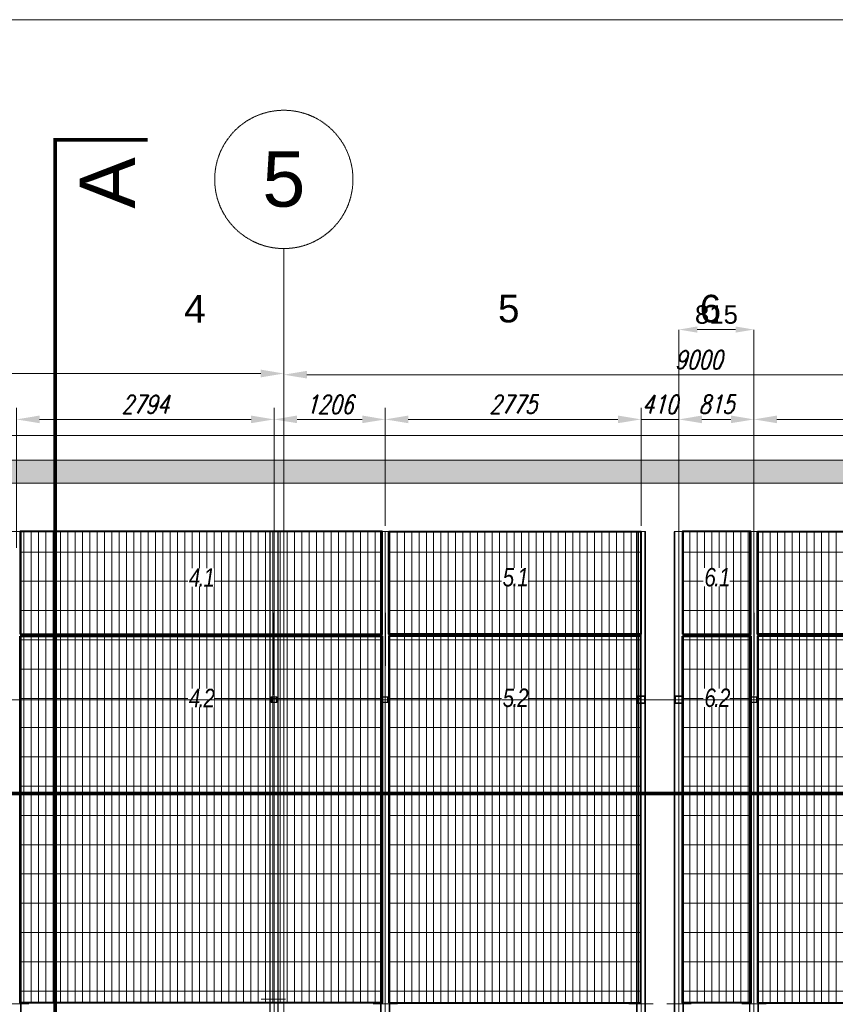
# Model space of a CAD drawing. Header units: millimetres. Extents: x -176817 to 571382, y -58489 to 156123.
# Tile 36 of 256: x -49611 to -40763, y 12028 to 22711. Entities that reach past the tile are written whole.
import ezdxf

# ---------------------------------------------------------------- set-up
doc = ezdxf.new("R2010")
doc.units = ezdxf.units.MM
doc.header["$LTSCALE"] = 0.2
doc.linetypes.add('DASHDOT', pattern=[25.4, 12.7, -6.35, 0, -6.35])
doc.linetypes.add('HIDDEN', pattern=[9.525, 6.35, -3.175])
doc.layers.get('0').update_dxf_attribs({"lineweight": 13})
doc.layers.get('Defpoints').update_dxf_attribs({"lineweight": 13})
doc.layers.add('-AAA L-Opis', color=3, linetype='Continuous')
for name, color, linetype, lineweight in [('-AAA Podkład', 252, 'Continuous', 13), ('-AAA Siatka', 20, 'Continuous', 40), ('-AAA Siatka kresk 1', 132, 'Continuous', 18), ('-AAA Widok', 2, 'Continuous', 30), ('-AAA Wymiar', 1, 'Continuous', 18), ('Prz', 5, 'Continuous', 13)]:
    doc.layers.add(name, color=color, linetype=linetype, lineweight=lineweight)
doc.styles.add('Pozycja 2', font='ariali.ttf', dxfattribs={"width": 0.8})
doc.styles.get("Standard").update_dxf_attribs({"font": 'arial.ttf'})
doc.styles.add('WYMIARY', font='ROMANS.shx', dxfattribs={"width": 0.75, "oblique": 15})
doc.dimstyles.new('1 do 100', dxfattribs={"dimscale": 100, "dimtxt": 2, "dimasz": 2.5, "dimexe": 1.25, "dimexo": 0.625, "dimtad": 1, "dimdec": 0, "dimtxsty": 'WYMIARY', "dimcen": 2.5, "dimclrd": 256, "dimclre": 256, "dimclrt": 2, "dimadec": 0, "dimazin": 0, "dimtfac": 1, "dimtdec": 0, "dimtmove": 0, "dimatfit": 3, "dimfxl": 1.25, "dimlwd": -1, "dimlwe": -1, "dimarcsym": 0})
doc.dimstyles.new('STANDARD-100', dxfattribs={"dimscale": 100, "dimtxt": 2, "dimasz": 2, "dimexe": 0, "dimexo": 0, "dimgap": 0.6, "dimtad": 1, "dimdec": 0, "dimzin": 12, "dimdsep": 46, "dimtxsty": 'Standard', "dimcen": 1, "dimclrd": 256, "dimclre": 256, "dimclrt": 2, "dimadec": 0, "dimazin": 0, "dimtfac": 1, "dimtdec": 0, "dimtmove": 0, "dimatfit": 3, "dimfxl": 0, "dimtolj": 1, "dimtzin": 0, "dimarcsym": 0})
pattern_1 = [(90, (54415.666, -64344.87), (-79.375, 5e-15), []), (180, (54415.67, -64344.87), (-4e-14, -317.5), [])]

# ---------------------------------------------------------------- blocks, each defined once
blk = doc.blocks.new('*D7')
at = {"layer": '-AAA Wymiar', "transparency": 16777216}
for p, q in [((-55746, 18664), (-55746, 18997)), ((-46746, 18664), (-46746, 18997)), ((-55496, 18872), (-46996, 18872))]:
    blk.add_line(p, q, dxfattribs=at)
for points in [[(-55496, 18914), (-55496, 18830), (-55746, 18872)], [(-46996, 18914), (-46996, 18830), (-46746, 18872)]]:
    blk.add_solid(points, dxfattribs=at)
at = {"layer": 'Defpoints', "color": 0, "transparency": 16777216}
for p in [(-46746, 18872), (-55746, 18601), (-46746, 18601)]:
    blk.add_point(p, dxfattribs=at)
at = {"layer": '-AAA Wymiar', "color": 2, "transparency": 16777216, "insert": (-51246, 19035), "char_height": 200, "attachment_point": 5, "style": 'WYMIARY'}
blk.add_mtext('9000', dxfattribs=at)
blk = doc.blocks.new('*D8')
at = {"layer": '-AAA Wymiar', "transparency": 16777216}
for p, q in [((-46746, -45734), (-46746, 18984)), ((-37746, 18883), (-37746, 18984)), ((-46496, 18859), (-37996, 18859))]:
    blk.add_line(p, q, dxfattribs=at)
for points in [[(-46496, 18901), (-46496, 18818), (-46746, 18859)], [(-37996, 18901), (-37996, 18818), (-37746, 18859)]]:
    blk.add_solid(points, dxfattribs=at)
at = {"layer": 'Defpoints', "color": 0, "transparency": 16777216}
for p in [(-37746, 18859), (-37746, 18821), (-46746, -45796)]:
    blk.add_point(p, dxfattribs=at)
at = {"layer": '-AAA Wymiar', "color": 2, "transparency": 16777216, "insert": (-42246, 19022), "char_height": 200, "attachment_point": 5, "style": 'WYMIARY'}
blk.add_mtext('9000', dxfattribs=at)
blk = doc.blocks.new('*D17')
at = {"layer": '-AAA Wymiar', "transparency": 16777216}
for p, q in [((-41646, 17221), (-41646, 18499)), ((-38852, 17221), (-38852, 18499)), ((-39102, 18374), (-41396, 18374))]:
    blk.add_line(p, q, dxfattribs=at)
for points in [[(-41396, 18416), (-41396, 18333), (-41646, 18374)], [(-39102, 18416), (-39102, 18333), (-38852, 18374)]]:
    blk.add_solid(points, dxfattribs=at)
at = {"layer": 'Defpoints', "color": 0, "transparency": 16777216}
for p in [(-41646, 18374), (-41646, 17158, 0), (-38852, 17158)]:
    blk.add_point(p, dxfattribs=at)
at = {"layer": '-AAA Wymiar', "color": 2, "transparency": 16777216, "insert": (-40249, 18537), "char_height": 200, "attachment_point": 5, "style": 'WYMIARY'}
blk.add_mtext('2794', dxfattribs=at)
blk = doc.blocks.new('*D18')
at = {"layer": '-AAA Wymiar', "transparency": 16777216}
for p, q in [((-42461, 17221), (-42461, 18499)), ((-41646, 17221), (-41646, 18499)), ((-41896, 18374), (-42211, 18374))]:
    blk.add_line(p, q, dxfattribs=at)
for points in [[(-42211, 18416), (-42211, 18333), (-42461, 18374)], [(-41896, 18416), (-41896, 18333), (-41646, 18374)]]:
    blk.add_solid(points, dxfattribs=at)
at = {"layer": 'Defpoints', "color": 0, "transparency": 16777216}
for p in [(-42461, 18374), (-42461, 17158), (-41646, 17158, 0)]:
    blk.add_point(p, dxfattribs=at)
at = {"layer": '-AAA Wymiar', "color": 2, "transparency": 16777216, "insert": (-42053, 18537), "char_height": 200, "attachment_point": 5, "style": 'WYMIARY'}
blk.add_mtext('815', dxfattribs=at)
blk = doc.blocks.new('*D19')
at = {"layer": '-AAA Wymiar', "transparency": 16777216}
for p, q in [((-42871, 17221), (-42871, 18499)), ((-42461, 17221), (-42461, 18499)), ((-43121, 18374), (-43371, 18374)), ((-42461, 18374), (-42871, 18374)), ((-42211, 18374), (-41961, 18374))]:
    blk.add_line(p, q, dxfattribs=at)
for points in [[(-43121, 18416), (-43121, 18333), (-42871, 18374)], [(-42211, 18416), (-42211, 18333), (-42461, 18374)]]:
    blk.add_solid(points, dxfattribs=at)
at = {"layer": 'Defpoints', "color": 0, "transparency": 16777216}
for p in [(-42871, 18374), (-42871, 17158), (-42461, 17158)]:
    blk.add_point(p, dxfattribs=at)
at = {"layer": '-AAA Wymiar', "color": 2, "transparency": 16777216, "insert": (-42666, 18537), "char_height": 200, "attachment_point": 5, "style": 'WYMIARY'}
blk.add_mtext('410', dxfattribs=at)
blk = doc.blocks.new('*D20')
at = {"layer": '-AAA Wymiar', "transparency": 16777216}
for p, q in [((-45646, 17221), (-45646, 18499)), ((-42871, 17221), (-42871, 18499)), ((-43121, 18374), (-45396, 18374))]:
    blk.add_line(p, q, dxfattribs=at)
for points in [[(-45396, 18416), (-45396, 18333), (-45646, 18374)], [(-43121, 18416), (-43121, 18333), (-42871, 18374)]]:
    blk.add_solid(points, dxfattribs=at)
at = {"layer": 'Defpoints', "color": 0, "transparency": 16777216}
for p in [(-45646, 18374), (-45646, 17158), (-42871, 17158)]:
    blk.add_point(p, dxfattribs=at)
at = {"layer": '-AAA Wymiar', "color": 2, "transparency": 16777216, "insert": (-44258, 18537), "char_height": 200, "attachment_point": 5, "style": 'WYMIARY'}
blk.add_mtext('2775', dxfattribs=at)
blk = doc.blocks.new('*D21')
at = {"layer": '-AAA Wymiar', "transparency": 16777216}
for p, q in [((-46852, 17081), (-46852, 18499)), ((-45646, 17221), (-45646, 18499)), ((-45896, 18374), (-46602, 18374))]:
    blk.add_line(p, q, dxfattribs=at)
for points in [[(-46602, 18416), (-46602, 18333), (-46852, 18374)], [(-45896, 18416), (-45896, 18333), (-45646, 18374)]]:
    blk.add_solid(points, dxfattribs=at)
at = {"layer": 'Defpoints', "color": 0, "transparency": 16777216}
for p in [(-46852, 18374), (-45646, 17158), (-46852, 17018, 0)]:
    blk.add_point(p, dxfattribs=at)
at = {"layer": '-AAA Wymiar', "color": 2, "transparency": 16777216, "insert": (-46249, 18537), "char_height": 200, "attachment_point": 5, "style": 'WYMIARY'}
blk.add_mtext('1206', dxfattribs=at)
blk = doc.blocks.new('*D6')
at = {"layer": '-AAA Wymiar', "transparency": 16777216}
for p, q in [((-49646, 16981), (-49646, 18499)), ((-46852, 17081), (-46852, 18499)), ((-47102, 18374), (-49396, 18374))]:
    blk.add_line(p, q, dxfattribs=at)
for points in [[(-49396, 18416), (-49396, 18333), (-49646, 18374)], [(-47102, 18416), (-47102, 18333), (-46852, 18374)]]:
    blk.add_solid(points, dxfattribs=at)
at = {"layer": 'Defpoints', "color": 0, "transparency": 16777216}
for p in [(-49646, 18374), (-46852, 17018, 0), (-49646, 16918, 0)]:
    blk.add_point(p, dxfattribs=at)
at = {"layer": '-AAA Wymiar', "color": 2, "transparency": 16777216, "insert": (-48249, 18537), "char_height": 200, "attachment_point": 5, "style": 'WYMIARY'}
blk.add_mtext('2794', dxfattribs=at)
blk = doc.blocks.new('nowy podział')
at = {"layer": '-AAA Siatka kresk 1'}
h = blk.add_hatch(dxfattribs=at)
h.set_pattern_fill('GRATE', color=256, scale=100, angle=90, style=0)
h.set_pattern_definition(pattern_1)
h.paths.add_polyline_path([(4809, 0), (4809, -1115), (8735, -1115), (8735, 0)])
h = blk.add_hatch(dxfattribs=at)
h.set_pattern_fill('GRATE', color=256, scale=100, angle=90, style=0)
h.set_pattern_definition(pattern_1)
h.paths.add_polyline_path([(8809, 0), (8809, -1115), (11543, -1115), (11543, 0)])
h = blk.add_hatch(dxfattribs=at)
h.set_pattern_fill('GRATE', color=256, scale=100, angle=90, style=0)
h.set_pattern_definition(pattern_1)
h.paths.add_polyline_path([(16735, -1115), (16735, 0), (12809, 0), (12809, -1115)])
h = blk.add_hatch(dxfattribs=at)
h.set_pattern_fill('GRATE', color=256, scale=100, angle=90, style=0)
h.set_pattern_definition(pattern_1)
h.paths.add_polyline_path([(12735, 0), (11994, 0), (11994, -1115), (12735, -1115)])
h = blk.add_hatch(dxfattribs=at)
h.set_pattern_fill('GRATE', color=256, scale=100, angle=90, style=0)
h.set_pattern_definition(pattern_1)
h.paths.add_polyline_path([(4809, -1135), (4809, -5115), (8735, -5115), (8735, -1135)])
h = blk.add_hatch(dxfattribs=at)
h.set_pattern_fill('GRATE', color=256, scale=100, angle=90, style=0)
h.set_pattern_definition(pattern_1)
h.paths.add_polyline_path([(8809, -5115), (11543, -5115), (11543, -1135), (8809, -1135)])
h = blk.add_hatch(dxfattribs=at)
h.set_pattern_fill('GRATE', color=256, scale=100, angle=90, style=0)
h.set_pattern_definition(pattern_1)
h.paths.add_polyline_path([(11994, -5115), (12735, -5115), (12735, -1135), (11994, -1135)])
h = blk.add_hatch(dxfattribs=at)
h.set_pattern_fill('GRATE', color=256, scale=100, angle=90, style=0)
h.set_pattern_definition(pattern_1)
h.paths.add_polyline_path([(12809, -5115), (16735, -5115), (16735, -1135), (12809, -1135)])
at = {"layer": '-AAA Siatka', "elevation": 0}
for points in [[(4809, -1115), (8735, -1115), (8735, 0), (4809, 0)], [(8809, 0), (11543, 0), (11543, -1115), (8809, -1115)], [(11994, -1115), (12735, -1115), (12735, 0), (11994, 0)], [(12809, 0), (16735, 0), (16735, -1115), (12809, -1115)], [(4809, -1135), (8735, -1135), (8735, -5115), (4809, -5115)], [(8809, -5115), (11543, -5115), (11543, -1135), (8809, -1135)], [(11994, -1135), (12735, -1135), (12735, -5115), (11994, -5115)], [(12809, -5115), (16735, -5115), (16735, -1135), (12809, -1135)]]:
    blk.add_lwpolyline(points, close=True, dxfattribs=at)
blk = doc.blocks.new('*D896')
at = {"layer": '-AAA Podkład', "linetype": 'HIDDEN', "lineweight": -2, "ltscale": 5, "transparency": 16777216}
for p, q in [((12635, -525), (12635, 1665)), ((13250, 1665), (12835, 1665)), ((13450, -525), (13450, 1665))]:
    blk.add_line(p, q, dxfattribs=at)
at = {"layer": '-AAA Podkład', "linetype": 'HIDDEN', "ltscale": 5, "transparency": 16777216}
for points in [[(12835, 1699), (12835, 1632), (12635, 1665)], [(13250, 1699), (13250, 1632), (13450, 1665)]]:
    blk.add_solid(points, dxfattribs=at)
at = {"layer": 'Defpoints', "color": 0, "linetype": 'HIDDEN', "ltscale": 5, "transparency": 16777216}
for p in [(12635, 1665), (12635, -525), (13450, -525, 0)]:
    blk.add_point(p, dxfattribs=at)
at = {"layer": '-AAA Podkład', "color": 2, "linetype": 'HIDDEN', "ltscale": 5, "transparency": 16777216, "insert": (13043, 1827), "char_height": 200, "attachment_point": 5}
blk.add_mtext('\\A1;815', dxfattribs=at)
blk = doc.blocks.new('Podkład rev.B')
at = {"layer": '-AAA Podkład', "linetype": 'HIDDEN', "ltscale": 5}
h = blk.add_hatch(dxfattribs=at)
h.set_pattern_fill('JIS_STN_1E', color=256, scale=100, angle=-90, style=0)
h.set_pattern_definition([(315, (-27650, 6650), (70.71068, 70.71068), []), (315, (-27650, 6579.5), (70.71068, 70.71068), [100, -50])])
h.paths.add_polyline_path([(2125, 0), (2125, 250), (35850, 250), (35850, 0)])
for p, q in [((8350, 2544.3, 0), (8350, -48454.9, 0)), ((29550, 250, 0), (2090, 250, 0)), ((2340, 0, 0), (29500, 0, 0)), ((5500, -525, 0), (5400, -525, 0)), ((5493, -18775, 0), (5493, -525, 0)), ((5500, -18775, 0), (5500, -525, 0)), ((8244, -18775, 0), (8244, -525, 0)), ((9400, -18775, 0), (9400, -525, 0)), ((9500, -525, 0), (9400, -525, 0)), ((9407, -18775, 0), (9407, -525, 0)), ((9450, -18775, 0), (9450, -525, 0)), ((9493, -18775, 0), (9493, -525, 0)), ((9500, -18775, 0), (9500, -525, 0)), ((12175, -18775, 0), (12175, -525, 0)), ((12275, -525, 0), (12175, -525, 0)), ((12182, -18775, 0), (12182, -525, 0)), ((12225, -18775, 0), (12225, -525, 0)), ((12268, -18775, 0), (12268, -525, 0)), ((12275, -18775, 0), (12275, -525, 0)), ((12275, -525, 0), (12275, -565, 0)), ((12585, -18775, 0), (12585, -525, 0)), ((12685, -525, 0), (12585, -525, 0)), ((12592, -18775, 0), (12592, -525, 0)), ((12635, -18775, 0), (12635, -525, 0)), ((12678, -18775, 0), (12678, -525, 0)), ((12685, -18775, 0), (12685, -525, 0)), ((13400, -18775, 0), (13400, -525, 0)), ((13500, -525, 0), (13400, -525, 0)), ((13407, -18775, 0), (13407, -525, 0)), ((13450, -18775, 0), (13450, -525, 0)), ((13493, -18775, 0), (13493, -525, 0)), ((13500, -18775, 0), (13500, -525, 0)), ((-14598, -2350, 0), (37403.3, -2350, 0)), ((5584.2, -5650, 0), (5319.6, -5650, 0)), ((8368.6, -5600, 0), (8104, -5600, 0)), ((9584.2, -5650, 0), (9319.6, -5650, 0)), ((12357.3, -5650, 0), (12092.7, -5650, 0)), ((12767.3, -5650, 0), (12502.7, -5650, 0)), ((13582.3, -5650, 0), (13317.7, -5650, 0))]:
    blk.add_line(p, q, dxfattribs=at)
at = {"layer": '-AAA Podkład', "linetype": 'HIDDEN', "ltscale": 5, "elevation": 0}
for points, const_width in [([(6870.9, -21212.4), (5870.9, -21212.4), (5870.9, -10622.2), (5870.9, -10622.2), (5870.9, 3724.4), (6870.9, 3724.4)], 40), ([(8244, -2300), (8244.2, -1405.5)], 12.9), ([(9449.9, -2300), (9450.2, -1405.5)], 12.9), ([(12224.9, -2300), (12225.2, -1405.5)], 12.9), ([(12634.9, -2300), (12635.2, -1405.5)], 12.9), ([(13449.9, -2300), (13450.2, -1405.5)], 12.9), ([(-1344.9, -4366.6), (-1344.9, -3366.6), (22883.1, -3366.6), (22883.1, -3366.6), (37229.7, -3366.6), (37229.7, -4366.6)], 40)]:
    blk.add_lwpolyline(points, dxfattribs=dict(at, const_width=const_width))
for points in [[(-314.3, 515), (36296.2, 515), (36296.2, -19671.6), (-314.3, -19671.6)], [(8199.6, -18775), (8288.5, -18775), (8288.5, -525), (8199.6, -525)], [(8274, -2380), (8214, -2380), (8214, -2320), (8274, -2320)], [(8270, -2376), (8218, -2376), (8218, -2324), (8270, -2324)], [(9420, -2380), (9480, -2380), (9480, -2320), (9420, -2320)], [(9424, -2376), (9476, -2376), (9476, -2324), (9424, -2324)], [(12185, -2390), (12265, -2390), (12265, -2310), (12185, -2310)], [(12189, -2386), (12261, -2386), (12261, -2314), (12189, -2314)], [(12595, -2390), (12675, -2390), (12675, -2310), (12595, -2310)], [(12599, -2386), (12671, -2386), (12671, -2314), (12599, -2314)], [(13420, -2380), (13480, -2380), (13480, -2320), (13420, -2320)], [(13424, -2376), (13476, -2376), (13476, -2324), (13424, -2324)]]:
    blk.add_lwpolyline(points, close=True, dxfattribs=at)
for points in [[(8203.2, -525), (8203.2, -18775)], [(8284.9, -18775), (8284.9, -525)]]:
    blk.add_lwpolyline(points, dxfattribs=at)
at = {"layer": '-AAA Podkład', "linetype": 'HIDDEN', "ltscale": 5}
blk.add_circle((8350, 3294.3, 0), 750, dxfattribs=at)
at = {"layer": '-AAA Podkład', "linetype": 'HIDDEN', "ltscale": 5, "insert": (8350, 3294.3, 0), "char_height": 600, "attachment_point": 5}
blk.add_mtext('\\A1;5', dxfattribs=at)
at = {"layer": '-AAA Podkład', "linetype": 'HIDDEN', "ltscale": 5, "insert": (6436.1, 3256.3, 0), "char_height": 600, "attachment_point": 5, "rotation": 90}
blk.add_mtext('\\A1;A', dxfattribs=at)
at = {"layer": '-AAA Podkład', "linetype": 'HIDDEN', "ltscale": 5}
dim = blk.add_linear_dim(base=(12635, 1665.3, 0), p1=(13450, -525, 0), p2=(12635, -525, 0), dimstyle='STANDARD-100', override={"dimtmove": 1}, dxfattribs=at)
dim.commit()
dim.dimension.update_dxf_attribs({"geometry": '*D896', "text_midpoint": (13042.5, 1827.4, 0)})

msp = doc.modelspace()

# ---------------------------------------------------------------- linework, layer by layer
at = {"color": 252, "linetype": 'DASHDOT', "ltscale": 3}
msp.add_line((-46745.7819, 19253.2914), (-46745.7819, -30771.4395), dxfattribs=at)
at = {"layer": 'Prz'}
msp.add_lwpolyline([(-15998.2722, -58489.4339), (-71598.2722, -58489.4339), (-71598.2722, 22710.5661), (-15998.2722, 22710.5661)], close=True, dxfattribs=at)

# ---------------------------------------------------------------- block references
at = {"layer": '-AAA Wymiar'}
msp.add_blockref('nowy podział', (-54415.666, 17158.4632, 0), dxfattribs=at)

# ---------------------------------------------------------------- dimensions: what is measured, and where the dimension line sits
for base, p1, p2, picture, middle in [((-46745.7819, 18872.0005), (-55745.7819, 18601.1164), (-46745.7819, 18601.1164), '*D7', (-51245.7819, 19034.5005)), ((-37745.7819, 18859.2967), (-46745.7819, -45796.0606), (-37745.7819, 18820.7747), '*D8', (-42245.7819, 19021.7967)), ((-49645.7819, 18374.2888, 0), (-46851.7563, 17018.4632, 0), (-49645.7819, 16918.4632, 0), '*D6', (-48248.7691, 18536.7888, 0)), ((-46851.7563, 18374.2888, 0), (-45645.7819, 17158.4632, 0), (-46851.7563, 17018.4632, 0), '*D21', (-46248.7691, 18536.7888, 0)), ((-45645.7819, 18374.2888, 0), (-42870.7819, 17158.4632, 0), (-45645.7819, 17158.4632, 0), '*D20', (-44258.2819, 18536.7888, 0)), ((-42460.7819, 18374.2888), (-41645.7819, 17158.4632, 0), (-42460.7819, 17158.4632), '*D18', (-42053.2819, 18536.7888)), ((-41645.7819, 18374.2888, 0), (-38851.7563, 17158.4632, 0), (-41645.7819, 17158.4632, 0), '*D17', (-40248.7691, 18536.7888, 0))]:
    dim = msp.add_linear_dim(base=base, p1=p1, p2=p2, dimstyle='1 do 100', override={"dimtmove": 1}, dxfattribs=at)
    dim.commit()
    dim.dimension.update_dxf_attribs({"geometry": picture, "text_midpoint": middle})
dim = msp.add_linear_dim(base=(-42870.7819, 18374.2888, 0), p1=(-42460.7819, 17158.4632, 0), p2=(-42870.7819, 17158.4632, 0), dimstyle='1 do 100', override={"dimtmove": 1}, dxfattribs=at)
dim.commit()
dim.dimension.update_dxf_attribs({"geometry": '*D19', "text_midpoint": (-42665.7819, 18374.2888, 0), "dimtype": 160})

# ---------------------------------------------------------------- next in the draw order: texts
at = {"layer": '-AAA L-Opis', "char_height": 300, "attachment_point": 5, "bg_fill": 3, "box_fill_scale": 1.5, "bg_fill_color": 256, "bg_fill_transparency": 7276703}
for s, insert in [('\\A1;4', (-47710.0323, 19574.0947, 0)), ('\\A1;5', (-44305.9732, 19574.0947, 0)), ('\\A1;6', (-42117.5323, 19574.0947, 0))]:
    msp.add_mtext(s, dxfattribs=dict(at, insert=insert))
at = {"layer": '-AAA Widok', "char_height": 200, "width": 283.71101, "attachment_point": 8, "style": 'Pozycja 2', "bg_fill": 3, "box_fill_scale": 1, "bg_fill_color": 256, "bg_fill_transparency": 3936642}
for s, insert in [('{\\T0.85;4.1}', (-47644.0319, 16559.3907, 0)), ('{\\T0.85;5.1}', (-44239.9728, 16559.3907, 0)), ('{\\T0.85;6.1}', (-42051.5319, 16559.3907, 0)), ('{\\T0.85;4.2}', (-47644.0319, 15251.5261, 0)), ('{\\T0.85;5.2}', (-44239.9728, 15251.5261, 0)), ('{\\T0.85;6.2}', (-42051.5319, 15251.5261, 0))]:
    msp.add_mtext(s, dxfattribs=dict(at, insert=insert))

# ---------------------------------------------------------------- next in the draw order: block references
at = {"layer": '-AAA Wymiar'}
msp.add_blockref('Podkład rev.B', (-55095.7819, 17683.4632, 0), dxfattribs=at)

doc.saveas('drawing.dxf')
